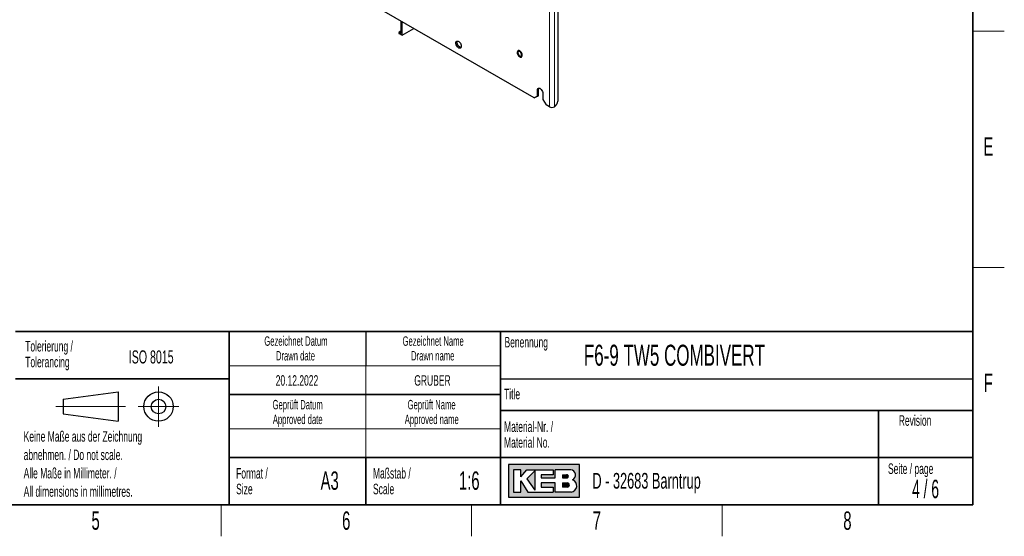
# Paper-space layout 'Blatt4' of a CAD drawing. Header units: millimetres. Extents: x 5 to 418, y 2 to 292.
# Tile 84 of 102: x 226 to 414, y 6 to 104. Entities that reach past the tile are written whole.
import ezdxf

# ---------------------------------------------------------------- set-up
doc = ezdxf.new("R2010")
doc.units = ezdxf.units.MM
doc.layers.add('SLD-0', color=7, linetype='Continuous')
doc.styles.add('SLDTEXTSTYLE0', font='TXT', dxfattribs={"width": 0.605})
doc.styles.add('SLDTEXTSTYLE1', font='TXT', dxfattribs={"width": 0.563})

psp = doc.layouts.new('Blatt4')

# ---------------------------------------------------------------- hatches: boundary and pattern name
at = {"linetype": 'Continuous'}
h = psp.add_hatch(color=7, dxfattribs=at)
h.paths.add_polyline_path([(319.519086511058, 13.45626988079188), (333.083981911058, 13.45626988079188), (333.083981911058, 19.65736492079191), (319.519086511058, 19.65736492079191)], flags=0)
edge = h.paths.add_edge_path(flags=0)
edge.add_arc((331.3188604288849, 15.61738520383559), 1.20464082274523, -81.72003226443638, 70.1709600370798, ccw=False)
edge.add_line((331.4923410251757, 14.42530131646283), (331.480008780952, 14.42519098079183))
edge.add_line((331.480008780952, 14.42519098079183), (328.4331606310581, 14.42519098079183))
edge.add_line((328.4331606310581, 14.42519098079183), (328.4331606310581, 16.16924896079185))
edge.add_line((328.4331606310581, 16.16924896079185), (325.7201815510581, 16.16924896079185))
edge.add_line((325.7201815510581, 16.16924896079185), (325.7201815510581, 15.39411208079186))
edge.add_line((325.7201815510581, 15.39411208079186), (328.0455921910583, 15.39411208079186))
edge.add_line((328.0455921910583, 15.39411208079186), (328.0455921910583, 14.42519098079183))
edge.add_line((328.0455921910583, 14.42519098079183), (323.2009866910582, 14.42519098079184))
edge.add_line((323.2009866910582, 14.42519098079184), (321.8444971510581, 16.55681740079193))
edge.add_line((321.8444971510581, 16.55681740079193), (321.8444971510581, 14.42519098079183))
edge.add_line((321.8444971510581, 14.42519098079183), (320.4880076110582, 14.42519098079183))
edge.add_line((320.4880076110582, 14.42519098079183), (320.4880076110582, 18.68844382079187))
edge.add_line((320.4880076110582, 18.68844382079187), (321.8444971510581, 18.68844382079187))
edge.add_line((321.8444971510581, 18.68844382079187), (321.8444971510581, 17.33195428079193))
edge.add_line((321.8444971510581, 17.33195428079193), (323.0072024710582, 18.68844382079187))
edge.add_line((323.0072024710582, 18.68844382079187), (328.0455921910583, 18.68844382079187))
edge.add_line((328.0455921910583, 18.68844382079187), (328.0455921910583, 17.71952272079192))
edge.add_line((328.0455921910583, 17.71952272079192), (325.7201815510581, 17.71952272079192))
edge.add_line((325.7201815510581, 17.71952272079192), (325.7201815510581, 17.13817006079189))
edge.add_line((325.7201815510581, 17.13817006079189), (328.4331606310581, 17.13817006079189))
edge.add_line((328.4331606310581, 17.13817006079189), (328.4331606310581, 18.68844382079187))
edge.add_line((328.4331606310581, 18.68844382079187), (331.4242487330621, 18.68844382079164))
edge.add_line((331.4242487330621, 18.68844382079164), (331.4256482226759, 18.68844382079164))
edge.add_line((331.4256482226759, 18.68844382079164), (331.4259454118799, 18.68845828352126))
edge.add_arc((331.2860949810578, 17.67430640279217), 1.023749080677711, -64.45894120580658, 82.14849338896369, ccw=False)
psp.add_hatch(color=7, dxfattribs=at).paths.add_polyline_path([(324.5574762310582, 14.81275942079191), (324.557476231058, 18.49465960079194), (323.0072024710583, 16.94438584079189)], flags=0)
h = psp.add_hatch(color=7, dxfattribs=at)
edge = h.paths.add_edge_path(flags=0)
edge.add_line((329.7896501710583, 17.13817006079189), (330.6013652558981, 17.13817006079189))
edge.add_arc((330.6568434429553, 17.42884639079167), 0.2959232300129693, 259.1945394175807, 460.8054605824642)
edge.add_line((330.6013652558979, 17.71952272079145), (329.7896501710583, 17.71952272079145))
edge.add_line((329.7896501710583, 17.71952272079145), (329.7896501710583, 17.13817006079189))
h = psp.add_hatch(color=7, dxfattribs=at)
edge = h.paths.add_edge_path(flags=0)
edge.add_line((329.7896501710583, 15.39411208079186), (330.7588584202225, 15.39411208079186))
edge.add_arc((330.7588584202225, 15.78168052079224), 0.3875684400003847, 270.0000000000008, 450.0000000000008)
edge.add_line((330.7588584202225, 16.16924896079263), (330.7386620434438, 16.16924896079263))
edge.add_line((330.7386620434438, 16.16924896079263), (329.7896501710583, 16.16924896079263))
edge.add_line((329.7896501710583, 16.16924896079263), (329.7896501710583, 15.39411208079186))

# ---------------------------------------------------------------- linework, layer by layer
at = {"color": 7, "linetype": 'Continuous', "lineweight": 18}
for p, q in [((327.327128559, 87.8510151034), (327.327128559, 217.8170943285)), ((328.2699376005, 87.8510151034), (328.2699376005, 217.8170943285)), ((299.0230408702, 104.1906171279), (299.0230408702, 101.7835729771)), ((298.6694874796, 101.9876750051), (298.6694874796, 101.8146216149)), ((299.0230408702, 101.7835729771), (298.6694874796, 101.9876750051)), ((298.6694874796, 101.8146216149), (299.2396949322, 101.4854478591)), ((299.0132777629, 102.2265089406), (298.6926463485, 102.0282582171)), ((298.6926463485, 102.0282582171), (298.9990664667, 101.8513656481)), ((298.9990664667, 101.8513656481), (299.0132777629, 101.860152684)), ((325.0290315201, 91.0148951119), (325.2647337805, 91.1509631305))]:
    psp.add_line(p, q, dxfattribs=at)
at = {"color": 7, "linetype": 'Continuous', "lineweight": 25}
for p, q in [((324.4397758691, 89.5178483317), (264.4535505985, 124.1471590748)), ((328.9181188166, 123.3333766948), (328.9181188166, 88.9056528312)), ((299.0132777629, 104.1962532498), (299.0132777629, 101.835671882)), ((299.2396949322, 101.4854478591), (299.2396949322, 104.0655454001)), ((298.6597243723, 102.0012818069), (298.6597243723, 101.8282284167)), ((299.0132777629, 102.2384687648), (298.6755276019, 102.0296332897)), ((298.6763923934, 101.7993601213), (299.2464793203, 101.4702559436)), ((299.2624495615, 101.4718366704), (301.4975397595, 102.7621193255)), ((325.0290315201, 89.8581289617), (325.0290315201, 91.0148951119)), ((325.2647337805, 89.9941969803), (325.2647337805, 91.1509631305)), ((326.0896916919, 90.402589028), (326.0896916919, 89.2458228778)), ((324.4397758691, 89.5178483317), (325.0290315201, 89.8581289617)), ((324.6754781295, 89.6539163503), (324.4397758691, 89.5178483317)), ((325.2647337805, 89.9941969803), (324.6754781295, 89.6539163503)), ((325.0290315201, 89.8581289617), (325.2647337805, 89.9941969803)), ((326.0896916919, 89.2458228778), (326.6789473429, 88.2252021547)), ((327.327128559, 87.8510151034), (326.6789473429, 88.2252021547)), ((328.2699376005, 87.8510151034), (328.3288631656, 87.8850321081))]:
    psp.add_line(p, q, dxfattribs=at)
at = {"color": 7, "linetype": 'Continuous', "lineweight": 25, "flags": 128}
for points in [[(310.5333425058, 99.383078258), (310.511860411, 99.2229450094), (310.4491544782, 99.1005875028), (310.3503047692, 99.025918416), (310.2233194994, 99.0049869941), (310.0784862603, 99.0394889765), (309.9275385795, 99.1266292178), (309.7827053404, 99.2593481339), (309.6557200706, 99.4268936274), (309.5568703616, 99.6156921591), (309.4941644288, 99.8104483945), (309.472682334, 99.9953843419), (309.4941644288, 100.1555175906), (309.5568703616, 100.2778750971), (309.6557200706, 100.352544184), (309.7827053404, 100.3734756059), (309.9275385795, 100.3389736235), (310.0784862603, 100.2518333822), (310.2233194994, 100.1191144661), (310.3503047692, 99.9515689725), (310.4491544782, 99.7627704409), (310.511860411, 99.5680142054), (310.5333425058, 99.383078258)], [(310.4768379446, 99.1406327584), (310.4590217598, 99.1410550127), (310.3141885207, 99.1755569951), (310.1632408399, 99.2626972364), (310.0184076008, 99.3954161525), (309.891422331, 99.5629616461), (309.792572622, 99.7517601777), (309.7298666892, 99.9465164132), (309.7083845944, 100.1314523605), (309.7298666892, 100.2915856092), (309.7648891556, 100.3738978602)], [(321.6702743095, 98.4791238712), (321.5278516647, 98.5365536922), (321.3980838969, 98.539302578), (321.2925014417, 98.4871262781), (321.2204857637, 98.3846608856), (321.1884357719, 98.2410109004), (321.1991992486, 98.0689402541), (321.2518198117, 97.8837381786), (321.3416218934, 97.7018606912), (321.4606261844, 97.5394684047), (321.5982586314, 97.4109905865), (321.7422899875, 97.3278430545), (321.8799224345, 97.2974138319), (321.9989267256, 97.3224066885), (322.0887288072, 97.4006008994), (322.1413493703, 97.5250485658), (322.1521128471, 97.6846919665), (322.1200628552, 97.8653460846), (322.0480471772, 98.0509590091), (321.942464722, 98.2250382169), (321.8126969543, 98.3721160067), (321.6702743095, 98.4791238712)], [(321.3167209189, 98.1252563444), (321.3380427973, 97.9733107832), (321.3994366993, 97.8150743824), (321.4934976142, 97.6696327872), (321.6088804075, 97.5545284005), (321.7316682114, 97.4836445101), (321.8470510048, 97.4655307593), (321.9411119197, 97.5023719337), (322.0025058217, 97.5897244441), (322.0238277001, 97.7170522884), (322.0025058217, 97.8689978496), (321.9411119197, 98.0272342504), (321.8470510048, 98.1726758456), (321.7316682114, 98.2877802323), (321.6088804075, 98.3586641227), (321.4934976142, 98.3767778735), (321.3994366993, 98.3399366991), (321.3380427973, 98.2525841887), (321.3167209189, 98.1252563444)], [(325.0290315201, 91.0148951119), (325.0505136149, 91.1750283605), (325.1132195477, 91.2973858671), (325.2120692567, 91.3720549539), (325.3390545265, 91.3929863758), (325.4838877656, 91.3584843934), (325.6348354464, 91.2713441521), (325.7796686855, 91.138625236), (325.9066539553, 90.9710797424), (326.0055036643, 90.7822812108), (326.0682095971, 90.5875249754), (326.0896916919, 90.402589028)], [(325.2647337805, 91.1509631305), (325.2862158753, 91.3110963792), (325.3212383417, 91.3934086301)]]:
    psp.add_lwpolyline(points, dxfattribs=at)
at = {"color": 7, "linetype": 'Continuous', "lineweight": 25}
for centre, radius, start, end in [((298.6930577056, 102.0012818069), 0.0333333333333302, 121.7290602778, 180), ((298.6930577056, 101.8282284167), 0.0333333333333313, 180, 240.0026882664), ((327.6387720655, 88.9638702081), 1.280670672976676, 302.60547834, 357.3945215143), ((327.7985330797, 88.7608224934), 1.024681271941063, 242.6096722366, 297.3903277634)]:
    psp.add_arc(centre, radius, start, end, dxfattribs=at)
at = {"color": 7, "linetype": 'Continuous', "lineweight": 18}
for centre, radius, start, end in [((298.6761183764, 102.0027387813), 0.0164586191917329, 185.0786699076, 246.24147105), ((298.6761183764, 101.829685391), 0.0164586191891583, 185.0786699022, 246.2414710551), ((298.6858526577, 101.8128331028), 0.0164626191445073, 173.7630305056, 234.9247891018), ((298.7207902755, 101.9852984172), 0.0513578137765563, 123.2297058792, 177.3476850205), ((298.6829397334, 102.0146633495), 0.0167044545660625, 54.4734995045, 116.3415921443), ((299.0092878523, 101.8667714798), 0.0184882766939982, 236.436716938, 282.4629115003)]:
    psp.add_arc(centre, radius, start, end, dxfattribs=at)
for major_axis, ratio, start_param, end_param in [((-0.04892438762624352, 0.05312343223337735), 0.3689626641, 6.218040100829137, 7.771383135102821), ((-0.02154638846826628, 0.06893313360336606), 0.3689593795, 0.867950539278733, 1.653348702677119)]:
    psp.add_ellipse((299.0466110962, 101.797179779), major_axis=major_axis, ratio=ratio, start_param=start_param, end_param=end_param, dxfattribs=at)
at = {"color": 7, "linetype": 'Continuous', "lineweight": 25}
psp.add_ellipse((299.2628537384, 101.4992921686), major_axis=(0.01623582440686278, 0.02911486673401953), ratio=0.5672183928, start_param=2.347685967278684, end_param=3.901029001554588, dxfattribs=at)
at = {"layer": 'SLD-0', "lineweight": 35}
for p, q in [((408, 12), (408, 282.5)), ((225.616731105, 45), (266.3304509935, 45)), ((266.3304509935, 12), (266.3304509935, 45)), ((266.3304509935, 45), (266.3304509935, 12)), ((318, 45), (266.3304509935, 45)), ((318, 45), (318, 12)), ((318, 45), (318, 40.1053465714)), ((318, 45), (408, 45)), ((318, 45), (318, 12)), ((408, 45), (408, 12)), ((225.616731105, 36), (266.3304509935, 36)), ((266.3304509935, 33), (318, 33)), ((408, 30), (318, 30)), ((390, 12), (390, 30)), ((266.3304509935, 21), (318, 21)), ((292.3304509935, 21), (292.3304509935, 12)), ((318, 21), (390, 21)), ((390, 21), (408, 21)), ((26, 12), (408, 12)), ((225.616731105, 12), (266.3304509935, 12)), ((266.3304509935, 12), (318, 12)), ((408, 12), (318, 12))]:
    psp.add_line(p, q, dxfattribs=at)
at = {"layer": 'SLD-0', "lineweight": 18}
for p, q in [((408, 102.25), (414, 102.25)), ((408, 57.25), (414, 57.25)), ((266.3304509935, 38.5), (318, 38.5)), ((292.3304509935, 38.5), (292.3304509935, 33)), ((252.8396209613, 34.5746449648), (252.8396209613, 26.8746449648)), ((292.3304509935, 33), (292.3304509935, 26.5)), ((233.2396209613, 30.7246449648), (246.5396209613, 30.7246449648)), ((248.9896209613, 30.7246449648), (256.6896209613, 30.7246449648)), ((266.3304509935, 26.5), (318, 26.5)), ((292.3304509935, 26.5), (292.3304509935, 21)), ((264.75, 6), (264.75, 12)), ((312.5, 6), (312.5, 12)), ((360.25, 6), (360.25, 12))]:
    psp.add_line(p, q, dxfattribs=at)
at = {"layer": 'SLD-0'}
for p, q in [((292.3304509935, 45), (292.3304509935, 38.5)), ((318, 36), (408, 36)), ((331.4242487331, 18.6884438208), (331.4256482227, 18.6884438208)), ((331.4256482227, 18.6884438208), (331.4259454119, 18.6884582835)), ((331.480008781, 14.4251909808), (331.4923410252, 14.4253013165))]:
    psp.add_line(p, q, dxfattribs=at)
at = {"layer": 'SLD-0', "lineweight": 25}
for p, q in [((234.6396209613, 32.1246449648), (245.1396209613, 33.5246449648)), ((234.6396209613, 32.1246449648), (234.6396209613, 29.3246449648)), ((245.1396209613, 33.5246449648), (245.1396209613, 27.9246449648)), ((234.6396209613, 29.3246449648), (245.1396209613, 27.9246449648))]:
    psp.add_line(p, q, dxfattribs=at)
at = {"layer": 'SLD-0', "linetype": 'Continuous'}
for p, q in [((333.0839819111, 19.6573649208), (319.5190865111, 19.6573649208)), ((319.5190865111, 19.6573649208), (319.5190865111, 13.4562698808)), ((333.0839819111, 13.4562698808), (333.0839819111, 19.6573649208)), ((321.8444971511, 18.6884438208), (320.4880076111, 18.6884438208)), ((320.4880076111, 18.6884438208), (320.4880076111, 14.4251909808)), ((321.8444971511, 17.3319542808), (323.0072024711, 18.6884438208)), ((321.8444971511, 17.3319542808), (321.8444971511, 18.6884438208)), ((323.0072024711, 18.6884438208), (328.0455921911, 18.6884438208)), ((324.5574762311, 18.4946596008), (323.0072024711, 16.9443858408)), ((323.0072024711, 16.9443858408), (324.5574762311, 14.8127594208)), ((324.5574762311, 18.4946596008), (324.5574762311, 14.8127594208)), ((325.7201815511, 17.7195227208), (325.7201815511, 17.1381700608)), ((328.0455921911, 17.7195227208), (325.7201815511, 17.7195227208)), ((325.7201815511, 17.1381700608), (328.4331606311, 17.1381700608)), ((328.0455921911, 18.6884438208), (328.0455921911, 17.7195227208)), ((331.4242487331, 18.6884438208), (328.4331606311, 18.6884438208)), ((328.4331606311, 17.1381700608), (328.4331606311, 18.6884438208)), ((329.7896501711, 17.7195227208), (330.6013652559, 17.7195227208)), ((329.7896501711, 17.7195227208), (329.7896501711, 17.1381700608)), ((329.7896501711, 17.1381700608), (330.6013652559, 17.1381700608)), ((331.4242487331, 18.6884438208), (331.4256482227, 18.6884438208)), ((331.4256482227, 18.6884438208), (331.4259454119, 18.6884582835)), ((321.8444971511, 14.4251909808), (321.8444971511, 16.5568174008)), ((321.8444971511, 16.5568174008), (323.2009866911, 14.4251909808)), ((325.7201815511, 16.1692489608), (325.7201815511, 15.3941120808)), ((328.4331606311, 16.1692489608), (325.7201815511, 16.1692489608)), ((325.7201815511, 15.3941120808), (328.0455921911, 15.3941120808)), ((328.0455921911, 15.3941120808), (328.0455921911, 14.4251909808)), ((328.4331606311, 14.4251909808), (328.4331606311, 16.1692489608)), ((329.7896501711, 16.1692489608), (330.7588584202, 16.1692489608)), ((329.7896501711, 16.1692489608), (329.7896501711, 15.3941120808)), ((330.7588584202, 15.3941120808), (329.7896501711, 15.3941120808)), ((330.7386620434, 16.1692489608), (330.7588584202, 16.1692489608)), ((319.5190865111, 13.4562698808), (333.0839819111, 13.4562698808)), ((320.4880076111, 14.4251909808), (321.8444971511, 14.4251909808)), ((323.2009866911, 14.4251909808), (328.0455921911, 14.4251909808)), ((331.480008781, 14.4251909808), (328.4331606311, 14.4251909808)), ((331.480008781, 14.4251909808), (331.4923410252, 14.4253013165))]:
    psp.add_line(p, q, dxfattribs=at)
at = {"layer": 'SLD-0', "lineweight": 25}
for radius in [2.799999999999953, 1.399999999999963]:
    psp.add_circle((252.8396209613, 30.7246449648), radius, dxfattribs=at)
at = {"layer": 'SLD-0', "linetype": 'Continuous'}
for centre, radius, start, end in [((330.656843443, 17.4288463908), 0.2959232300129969, 259.1945394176, 100.8054605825), ((331.2860949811, 17.6743064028), 1.023749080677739, 295.5410587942, 82.148493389), ((330.7588584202, 15.7816805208), 0.3875684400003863, 270, 90), ((331.3188604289, 15.6173852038), 1.204640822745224, 278.2799677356, 70.1709600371)]:
    psp.add_arc(centre, radius, start, end, dxfattribs=at)

# ---------------------------------------------------------------- texts
at = {"layer": 'SLD-0'}
for s, insert, char_height, attachment_point, style in [('E', (410.9815679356, 82.0010772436), 3.5, 2, 'SLDTEXTSTYLE0'), ('Basisgerät mit Zubehör', (158.3333333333, 59.9870054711), 5, 1, 'SLDTEXTSTYLE0'), ('Tolerierung /', (227.4390961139, 43.2172116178), 2, 1, 'SLDTEXTSTYLE0'), ('Gezeichnet Datum', (279.0254468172, 44.103942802), 1.8, 2, 'SLDTEXTSTYLE0'), ('Gezeichnet Name', (305.1708434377, 44.1039425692), 1.8, 2, 'SLDTEXTSTYLE0'), ('Benennung', (318.7636716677, 43.9908879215), 2, 1, 'SLDTEXTSTYLE0'), ('ISO 8015', (247.1715762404, 41.4342036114), 2.5, 1, 'SLDTEXTSTYLE0'), ('Drawn date', (278.9302899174, 41.3039429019), 1.8, 2, 'SLDTEXTSTYLE0'), ('Drawn name', (305.0870934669, 41.303942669), 1.8, 2, 'SLDTEXTSTYLE0'), ('F6-9 TW5 COMBIVERT', (333.8826865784, 42.5045192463), 4, 1, 'SLDTEXTSTYLE0'), ('Tolerancing', (227.4390961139, 40.2172115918), 2, 1, 'SLDTEXTSTYLE0'), ('20.12.2022', (279.2203041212, 36.6989570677), 2, 2, 'SLDTEXTSTYLE0'), ('GRUBER', (305.0347663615, 36.6989570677), 2, 2, 'SLDTEXTSTYLE0'), ('F', (410.9536166, 37.0010772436), 3.5, 2, 'SLDTEXTSTYLE0'), ('Title', (318.6797653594, 34.1107265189), 2, 1, 'SLDTEXTSTYLE0'), ('Geprüft Datum', (279.349366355, 31.9851255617), 1.8, 2, 'SLDTEXTSTYLE0'), ('Geprüft Name', (304.8761939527, 31.9851255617), 1.8, 2, 'SLDTEXTSTYLE0'), ('Approved date', (279.3620221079, 29.1851256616), 1.8, 2, 'SLDTEXTSTYLE0'), ('Approved name', (304.900256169, 29.1851256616), 1.8, 2, 'SLDTEXTSTYLE0'), ('Revision', (393.8965220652, 29.0591225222), 2, 1, 'SLDTEXTSTYLE0'), ('Material-Nr. /', (318.6797653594, 27.8878268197), 2, 1, 'SLDTEXTSTYLE0'), ('Keine Maße aus der Zeichnung', (227.1404191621, 26.0307047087), 2, 1, 'SLDTEXTSTYLE0'), ('Material No.', (318.6797653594, 24.8878267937), 2, 1, 'SLDTEXTSTYLE0'), ('abnehmen. / Do not scale.', (227.1404191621, 22.5307046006), 2, 1, 'SLDTEXTSTYLE0'), ('Alle Maße in Millimeter. /', (227.1404191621, 19.0307044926), 2, 1, 'SLDTEXTSTYLE0'), ('Format /', (267.6250939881, 19.0115942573), 2, 1, 'SLDTEXTSTYLE0'), ('Maßstab /', (293.7028556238, 19.0115944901), 2, 1, 'SLDTEXTSTYLE0'), ('Seite / page', (391.8390568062, 19.8830679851), 2, 1, 'SLDTEXTSTYLE0'), ('A3', (285.4514616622, 18.3608999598), 3.5, 2, 'SLDTEXTSTYLE0'), ('1:6', (312.0470038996, 18.3609001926), 3.5, 2, 'SLDTEXTSTYLE0'), ('D - 32683 Barntrup', (335.5202035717, 18.0786992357), 3, 1, 'SLDTEXTSTYLE0'), ('4 / 6', (398.9973031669, 16.7706515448), 3.5, 2, 'SLDTEXTSTYLE1'), ('All dimensions in millimetres.', (227.1404191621, 15.5307043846), 2, 1, 'SLDTEXTSTYLE0'), ('Size', (267.6250939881, 16.0115942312), 2, 1, 'SLDTEXTSTYLE0'), ('Scale', (293.7028556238, 16.011594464), 2, 1, 'SLDTEXTSTYLE0'), ('5', (240.8527123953, 10.7429955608), 3.5, 2, 'SLDTEXTSTYLE0'), ('6', (288.6027123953, 10.7429955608), 3.5, 2, 'SLDTEXTSTYLE0'), ('7', (336.3527123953, 10.7429955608), 3.5, 2, 'SLDTEXTSTYLE0'), ('8', (384.1027123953, 10.7429955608), 3.5, 2, 'SLDTEXTSTYLE0')]:
    psp.add_mtext(s, dxfattribs=dict(at, insert=insert, char_height=char_height, attachment_point=attachment_point, style=style))

doc.saveas('drawing.dxf')
